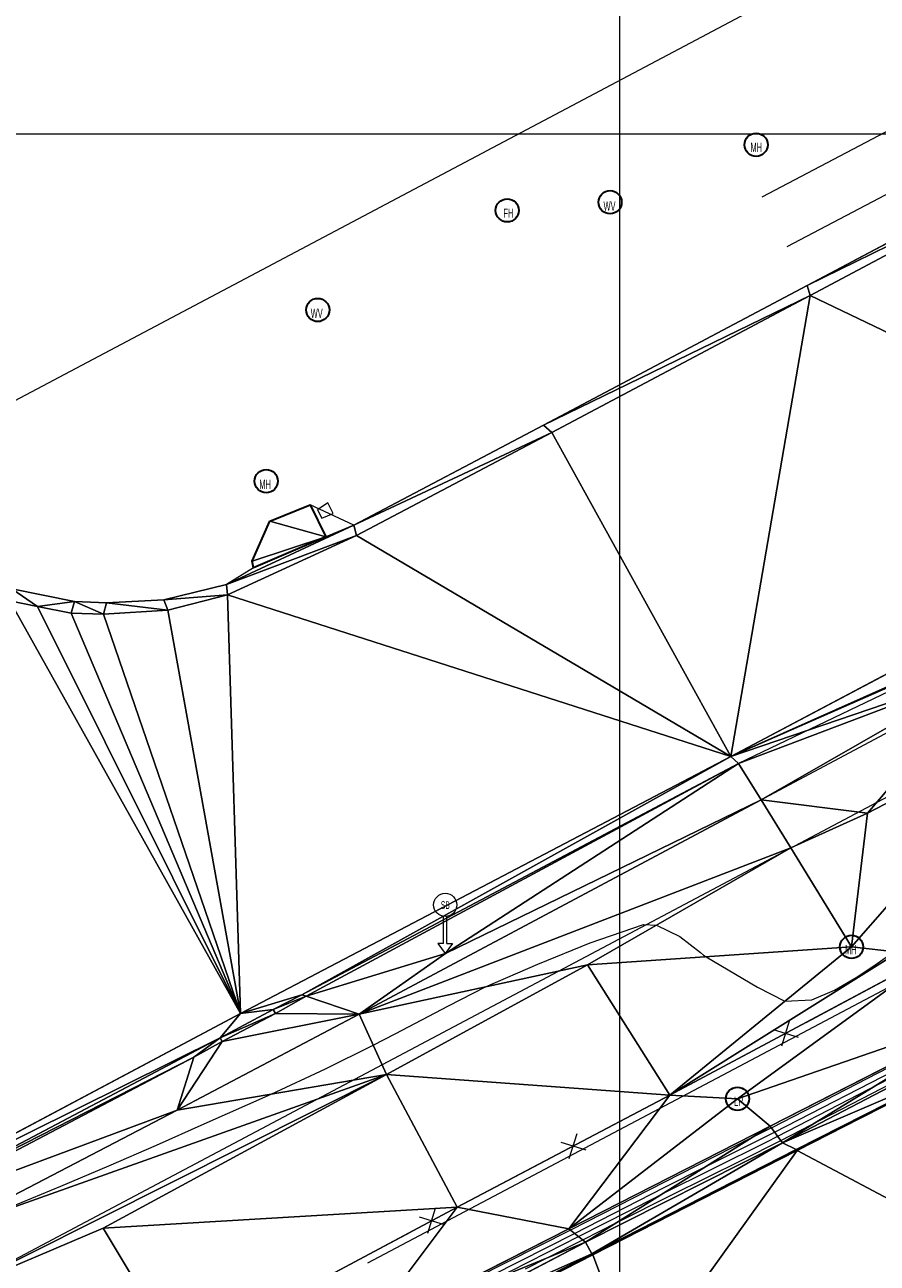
# Model space of a CAD drawing. Extents: x 79271 to 79617, y -3659238 to -3658956.
# Tile 19 of 29: x 79381 to 79408, y -3659037 to -3658996. Entities that reach past the tile are written whole.
import ezdxf
from ezdxf.enums import TextEntityAlignment as Align
from ezdxf.lldxf.tags import DXFTag

# ---------------------------------------------------------------- set-up
doc = ezdxf.new("R2010")
doc.units = 0
for name, color, linetype in [('3dFace', 7, 'Continuous'), ('BK', 7, 'Continuous'), ('BOTTOM_OF_RETAINING_WALL', 7, 'Continuous'), ('CODE', 7, 'Continuous'), ('ELP', 7, 'Continuous'), ('ERF_LINES', 7, 'Continuous'), ('ERF_POLYGONS', 7, 'Continuous'), ('ET', 7, 'Continuous'), ('FENCE', 7, 'Continuous'), ('FH', 7, 'Continuous'), ('GCONTOUR', 7, 'Continuous'), ('GRID', 7, 'Continuous'), ('MCONTOUR', 7, 'Continuous'), ('MH', 7, 'Continuous'), ('POLYLINES', 7, 'Continuous'), ('ROADS_SIGN_BOARD', 7, 'Continuous'), ('SP', 7, 'Continuous'), ('SW', 7, 'Continuous'), ('SWD', 7, 'Continuous'), ('TK', 7, 'Continuous'), ('TOP_OF_RETAINING_WALL', 7, 'Continuous'), ('WV', 7, 'Continuous')]:
    doc.layers.add(name, color=color, linetype=linetype)
doc.styles.add('Arial', font='arial.ttf', dxfattribs={"height": 1})
tags = doc.linetypes.add('DOTTED500', pattern=[1.2, 0.7, -0.5]).pattern_tags.tags
tags[6:7] = [DXFTag(74, 4), DXFTag(75, 0), DXFTag(340, '0'), DXFTag(46, 0.0), DXFTag(50, 0.0), DXFTag(44, 0.0), DXFTag(45, 0.0)]
tags[4:5] = [DXFTag(74, 4), DXFTag(75, 0), DXFTag(340, '0'), DXFTag(46, 0.0), DXFTag(50, 0.0), DXFTag(44, 0.0), DXFTag(45, 0.0)]
tags = doc.linetypes.add('SHORTDASH-DOT', pattern=[1.4, 0.75, -0.25, 0.15, -0.25]).pattern_tags.tags
tags[10:11] = [DXFTag(74, 4), DXFTag(75, 0), DXFTag(340, '0'), DXFTag(46, 0.0), DXFTag(50, 0.0), DXFTag(44, 0.0), DXFTag(45, 0.0)]
tags[8:9] = [DXFTag(74, 4), DXFTag(75, 0), DXFTag(340, '0'), DXFTag(46, 0.0), DXFTag(50, 0.0), DXFTag(44, 0.0), DXFTag(45, 0.0)]
tags[6:7] = [DXFTag(74, 4), DXFTag(75, 0), DXFTag(340, '0'), DXFTag(46, 0.0), DXFTag(50, 0.0), DXFTag(44, 0.0), DXFTag(45, 0.0)]
tags[4:5] = [DXFTag(74, 4), DXFTag(75, 0), DXFTag(340, '0'), DXFTag(46, 0.0), DXFTag(50, 0.0), DXFTag(44, 0.0), DXFTag(45, 0.0)]

msp = doc.modelspace()

# ---------------------------------------------------------------- linework, layer by layer
at = {"layer": '3dFace', "color": 142, "linetype": 'Continuous', "lineweight": 0, "transparency": 33554687}
for points in [[(79406.059, -3659004.912, 44.307), (79415.044, -3659000.505, 44.075), (79415.163, -3659000.088, 44.233), (79406.059, -3659004.912, 44.307)], [(79406.156, -3659005.229, 44.118), (79415.044, -3659000.505, 44.075), (79406.059, -3659004.912, 44.307), (79406.156, -3659005.229, 44.118)], [(79406.156, -3659005.229, 44.118), (79419.592, -3659011.674, 44.034), (79415.044, -3659000.505, 44.075), (79406.156, -3659005.229, 44.118)], [(79397.528, -3659009.426, 44.332), (79406.156, -3659005.229, 44.118), (79406.059, -3659004.912, 44.307), (79397.528, -3659009.426, 44.332)], [(79397.8, -3659009.662, 44.145), (79406.156, -3659005.229, 44.118), (79397.528, -3659009.426, 44.332), (79397.8, -3659009.662, 44.145)], [(79397.8, -3659009.662, 44.145), (79403.596, -3659020.141, 44.145), (79406.156, -3659005.229, 44.118), (79397.8, -3659009.662, 44.145)], [(79406.156, -3659005.229, 44.118), (79403.596, -3659020.141, 44.145), (79419.592, -3659011.674, 44.034), (79406.156, -3659005.229, 44.118)], [(79391.389, -3659012.657, 44.361), (79397.8, -3659009.662, 44.145), (79397.528, -3659009.426, 44.332), (79391.389, -3659012.657, 44.361)], [(79391.478, -3659012.993, 44.188), (79397.8, -3659009.662, 44.145), (79391.389, -3659012.657, 44.361), (79391.478, -3659012.993, 44.188)], [(79391.478, -3659012.993, 44.188), (79403.596, -3659020.141, 44.145), (79397.8, -3659009.662, 44.145), (79391.478, -3659012.993, 44.188)], [(79419.592, -3659011.674, 44.034), (79403.596, -3659020.141, 44.145), (79412.152, -3659016.327, 44.15), (79419.592, -3659011.674, 44.034)], [(79390.489, -3659013.041, 44.382), (79389.984, -3659012.001, 44.418), (79388.677, -3659012.535, 44.434), (79390.489, -3659013.041, 44.382)], [(79390.489, -3659013.041, 44.382), (79391.389, -3659012.657, 44.361), (79389.984, -3659012.001, 44.418), (79390.489, -3659013.041, 44.382)], [(79387.273, -3659014.579, 44.375), (79391.478, -3659012.993, 44.188), (79391.389, -3659012.657, 44.361), (79387.273, -3659014.579, 44.375)], [(79387.273, -3659014.579, 44.375), (79391.389, -3659012.657, 44.361), (79388.151, -3659014.044, 44.37), (79387.273, -3659014.579, 44.375)], [(79390.489, -3659013.041, 44.382), (79388.677, -3659012.535, 44.434), (79388.105, -3659013.83, 44.387), (79390.489, -3659013.041, 44.382)], [(79388.151, -3659014.044, 44.37), (79391.389, -3659012.657, 44.361), (79390.489, -3659013.041, 44.382), (79388.151, -3659014.044, 44.37)], [(79387.302, -3659014.92, 44.195), (79391.478, -3659012.993, 44.188), (79387.273, -3659014.579, 44.375), (79387.302, -3659014.92, 44.195)], [(79387.302, -3659014.92, 44.195), (79403.596, -3659020.141, 44.145), (79391.478, -3659012.993, 44.188), (79387.302, -3659014.92, 44.195)], [(79390.489, -3659013.041, 44.382), (79388.105, -3659013.83, 44.387), (79388.151, -3659014.044, 44.37), (79390.489, -3659013.041, 44.382)], [(79380.258, -3659015.107, 44.314), (79381.16, -3659015.291, 44.307), (79380.333, -3659014.717, 44.308), (79380.258, -3659015.107, 44.314)], [(79380.333, -3659014.717, 44.308), (79381.16, -3659015.291, 44.307), (79382.351, -3659015.137, 44.3), (79380.333, -3659014.717, 44.308)], [(79385.247, -3659015.079, 44.427), (79387.302, -3659014.92, 44.195), (79387.273, -3659014.579, 44.375), (79385.247, -3659015.079, 44.427)], [(79374.65, -3659035.405, 44.285), (79387.728, -3659028.462, 44.239), (79380.258, -3659015.107, 44.314), (79374.65, -3659035.405, 44.285)], [(79380.258, -3659015.107, 44.314), (79387.728, -3659028.462, 44.239), (79381.16, -3659015.291, 44.307), (79380.258, -3659015.107, 44.314)], [(79381.16, -3659015.291, 44.307), (79382.252, -3659015.505, 44.313), (79382.351, -3659015.137, 44.3), (79381.16, -3659015.291, 44.307)], [(79381.16, -3659015.291, 44.307), (79387.728, -3659028.462, 44.239), (79382.252, -3659015.505, 44.313), (79381.16, -3659015.291, 44.307)], [(79382.252, -3659015.505, 44.313), (79383.299, -3659015.539, 44.277), (79382.351, -3659015.137, 44.3), (79382.252, -3659015.505, 44.313)], [(79382.351, -3659015.137, 44.3), (79383.299, -3659015.539, 44.277), (79383.396, -3659015.18, 44.453), (79382.351, -3659015.137, 44.3)], [(79383.299, -3659015.539, 44.277), (79385.378, -3659015.41, 44.239), (79383.396, -3659015.18, 44.453), (79383.299, -3659015.539, 44.277)], [(79383.396, -3659015.18, 44.453), (79385.378, -3659015.41, 44.239), (79385.247, -3659015.079, 44.427), (79383.396, -3659015.18, 44.453)], [(79385.378, -3659015.41, 44.239), (79387.302, -3659014.92, 44.195), (79385.247, -3659015.079, 44.427), (79385.378, -3659015.41, 44.239)], [(79387.728, -3659028.462, 44.239), (79387.302, -3659014.92, 44.195), (79385.378, -3659015.41, 44.239), (79387.728, -3659028.462, 44.239)], [(79387.728, -3659028.462, 44.239), (79403.596, -3659020.141, 44.145), (79387.302, -3659014.92, 44.195), (79387.728, -3659028.462, 44.239)], [(79382.252, -3659015.505, 44.313), (79387.728, -3659028.462, 44.239), (79383.299, -3659015.539, 44.277), (79382.252, -3659015.505, 44.313)], [(79387.728, -3659028.462, 44.239), (79385.378, -3659015.41, 44.239), (79383.299, -3659015.539, 44.277), (79387.728, -3659028.462, 44.239)], [(79412.152, -3659016.327, 44.15), (79403.596, -3659020.141, 44.145), (79412.154, -3659016.38, 44.327), (79412.152, -3659016.327, 44.15)], [(79403.596, -3659020.141, 44.145), (79412.05, -3659017.264, 44.403), (79412.154, -3659016.38, 44.327), (79403.596, -3659020.141, 44.145)], [(79403.837, -3659020.375, 44.325), (79412.05, -3659017.264, 44.403), (79403.596, -3659020.141, 44.145), (79403.837, -3659020.375, 44.325)], [(79404.575, -3659021.543, 44.368), (79412.05, -3659017.264, 44.403), (79403.837, -3659020.375, 44.325), (79404.575, -3659021.543, 44.368)], [(79404.575, -3659021.543, 44.368), (79408.017, -3659021.983, 44.484), (79412.05, -3659017.264, 44.403), (79404.575, -3659021.543, 44.368)], [(79408.017, -3659021.983, 44.484), (79414.018, -3659018.867, 44.394), (79412.05, -3659017.264, 44.403), (79408.017, -3659021.983, 44.484)], [(79408.017, -3659021.983, 44.484), (79407.497, -3659026.305, 44.419), (79414.018, -3659018.867, 44.394), (79408.017, -3659021.983, 44.484)], [(79407.497, -3659026.305, 44.419), (79409.015, -3659026.472, 44.508), (79414.018, -3659018.867, 44.394), (79407.497, -3659026.305, 44.419)], [(79389.708, -3659027.861, 44.413), (79403.596, -3659020.141, 44.145), (79387.728, -3659028.462, 44.239), (79389.708, -3659027.861, 44.413)], [(79389.708, -3659027.861, 44.413), (79403.837, -3659020.375, 44.325), (79403.596, -3659020.141, 44.145), (79389.708, -3659027.861, 44.413)], [(79389.854, -3659027.901, 44.422), (79403.837, -3659020.375, 44.325), (79389.708, -3659027.861, 44.413), (79389.854, -3659027.901, 44.422)], [(79403.837, -3659020.375, 44.325), (79389.854, -3659027.901, 44.422), (79394.356, -3659026.522, 44.483), (79403.837, -3659020.375, 44.325)], [(79403.837, -3659020.375, 44.325), (79394.356, -3659026.522, 44.483), (79404.575, -3659021.543, 44.368), (79403.837, -3659020.375, 44.325)], [(79404.575, -3659021.543, 44.368), (79394.356, -3659026.522, 44.483), (79391.563, -3659028.483, 44.418), (79404.575, -3659021.543, 44.368)], [(79404.575, -3659021.543, 44.368), (79391.563, -3659028.483, 44.418), (79405.537, -3659023.096, 44.371), (79404.575, -3659021.543, 44.368)], [(79405.537, -3659023.096, 44.371), (79408.017, -3659021.983, 44.484), (79404.575, -3659021.543, 44.368), (79405.537, -3659023.096, 44.371)], [(79408.017, -3659021.983, 44.484), (79405.537, -3659023.096, 44.371), (79407.497, -3659026.305, 44.419), (79408.017, -3659021.983, 44.484)], [(79405.537, -3659023.096, 44.371), (79391.563, -3659028.483, 44.418), (79398.957, -3659026.887, 44.566), (79405.537, -3659023.096, 44.371)], [(79398.957, -3659026.887, 44.566), (79407.497, -3659026.305, 44.419), (79405.537, -3659023.096, 44.371), (79398.957, -3659026.887, 44.566)], [(79394.356, -3659026.522, 44.483), (79389.854, -3659027.901, 44.422), (79391.563, -3659028.483, 44.418), (79394.356, -3659026.522, 44.483)], [(79398.957, -3659026.887, 44.566), (79401.617, -3659031.098, 44.64), (79407.497, -3659026.305, 44.419), (79398.957, -3659026.887, 44.566)], [(79401.617, -3659031.098, 44.64), (79409.015, -3659026.472, 44.508), (79407.497, -3659026.305, 44.419), (79401.617, -3659031.098, 44.64)], [(79410.467, -3659026.381, 44.539), (79401.617, -3659031.098, 44.64), (79403.807, -3659031.219, 44.631), (79410.467, -3659026.381, 44.539)], [(79401.617, -3659031.098, 44.64), (79410.467, -3659026.381, 44.539), (79409.015, -3659026.472, 44.508), (79401.617, -3659031.098, 44.64)], [(79410.467, -3659026.381, 44.539), (79403.807, -3659031.219, 44.631), (79412.449, -3659028.234, 44.611), (79410.467, -3659026.381, 44.539)], [(79391.563, -3659028.483, 44.418), (79392.448, -3659030.432, 44.577), (79398.957, -3659026.887, 44.566), (79391.563, -3659028.483, 44.418)], [(79392.448, -3659030.432, 44.577), (79401.617, -3659031.098, 44.64), (79398.957, -3659026.887, 44.566), (79392.448, -3659030.432, 44.577)], [(79389.708, -3659027.861, 44.413), (79387.728, -3659028.462, 44.239), (79388.789, -3659028.331, 44.215), (79389.708, -3659027.861, 44.413)], [(79388.789, -3659028.331, 44.215), (79389.854, -3659027.901, 44.422), (79389.708, -3659027.861, 44.413), (79388.789, -3659028.331, 44.215)], [(79388.86, -3659028.457, 44.227), (79389.854, -3659027.901, 44.422), (79388.789, -3659028.331, 44.215), (79388.86, -3659028.457, 44.227)], [(79388.86, -3659028.457, 44.227), (79391.563, -3659028.483, 44.418), (79389.854, -3659027.901, 44.422), (79388.86, -3659028.457, 44.227)], [(79374.65, -3659035.405, 44.285), (79387.071, -3659029.244, 44.224), (79387.728, -3659028.462, 44.239), (79374.65, -3659035.405, 44.285)], [(79385.674, -3659031.588, 44.437), (79391.563, -3659028.483, 44.418), (79387.138, -3659029.369, 44.252), (79385.674, -3659031.588, 44.437)], [(79385.674, -3659031.588, 44.437), (79392.448, -3659030.432, 44.577), (79391.563, -3659028.483, 44.418), (79385.674, -3659031.588, 44.437)], [(79387.071, -3659029.244, 44.224), (79388.86, -3659028.457, 44.227), (79388.789, -3659028.331, 44.215), (79387.071, -3659029.244, 44.224)], [(79387.071, -3659029.244, 44.224), (79388.789, -3659028.331, 44.215), (79387.728, -3659028.462, 44.239), (79387.071, -3659029.244, 44.224)], [(79387.138, -3659029.369, 44.252), (79388.86, -3659028.457, 44.227), (79387.071, -3659029.244, 44.224), (79387.138, -3659029.369, 44.252)], [(79387.138, -3659029.369, 44.252), (79391.563, -3659028.483, 44.418), (79388.86, -3659028.457, 44.227), (79387.138, -3659029.369, 44.252)], [(79412.449, -3659028.234, 44.611), (79403.807, -3659031.219, 44.631), (79404.865, -3659032.101, 44.71), (79412.449, -3659028.234, 44.611)], [(79412.449, -3659028.234, 44.611), (79404.865, -3659032.101, 44.71), (79405.267, -3659032.64, 42.738), (79412.449, -3659028.234, 44.611)], [(79412.449, -3659028.234, 44.611), (79405.267, -3659032.64, 42.738), (79412.685, -3659028.772, 42.846), (79412.449, -3659028.234, 44.611)], [(79412.685, -3659028.772, 42.846), (79405.267, -3659032.64, 42.738), (79410.853, -3659030.245, 42.791), (79412.685, -3659028.772, 42.846)], [(79376.284, -3659034.936, 44.477), (79387.071, -3659029.244, 44.224), (79374.65, -3659035.405, 44.285), (79376.284, -3659034.936, 44.477)], [(79376.284, -3659034.936, 44.477), (79386.22, -3659029.872, 44.437), (79387.071, -3659029.244, 44.224), (79376.284, -3659034.936, 44.477)], [(79387.071, -3659029.244, 44.224), (79386.22, -3659029.872, 44.437), (79387.138, -3659029.369, 44.252), (79387.071, -3659029.244, 44.224)], [(79385.674, -3659031.588, 44.437), (79387.138, -3659029.369, 44.252), (79386.22, -3659029.872, 44.437), (79385.674, -3659031.588, 44.437)], [(79376.335, -3659035.065, 44.488), (79386.22, -3659029.872, 44.437), (79376.284, -3659034.936, 44.477), (79376.335, -3659035.065, 44.488)], [(79376.335, -3659035.065, 44.488), (79385.674, -3659031.588, 44.437), (79386.22, -3659029.872, 44.437), (79376.335, -3659035.065, 44.488)], [(79385.674, -3659031.588, 44.437), (79378.076, -3659035.55, 44.506), (79392.448, -3659030.432, 44.577), (79385.674, -3659031.588, 44.437)], [(79378.076, -3659035.55, 44.506), (79378.484, -3659037.442, 44.509), (79392.448, -3659030.432, 44.577), (79378.076, -3659035.55, 44.506)], [(79392.448, -3659030.432, 44.577), (79378.484, -3659037.442, 44.509), (79383.279, -3659035.407, 44.664), (79392.448, -3659030.432, 44.577)], [(79383.279, -3659035.407, 44.664), (79394.732, -3659034.728, 44.671), (79392.448, -3659030.432, 44.577), (79383.279, -3659035.407, 44.664)], [(79392.448, -3659030.432, 44.577), (79394.732, -3659034.728, 44.671), (79401.617, -3659031.098, 44.64), (79392.448, -3659030.432, 44.577)], [(79410.853, -3659030.245, 42.791), (79405.267, -3659032.64, 42.738), (79405.701, -3659032.861, 42.69), (79410.853, -3659030.245, 42.791)], [(79410.853, -3659030.245, 42.791), (79405.701, -3659032.861, 42.69), (79410.854, -3659030.284, 42.622), (79410.853, -3659030.245, 42.791)], [(79410.854, -3659030.284, 42.622), (79405.701, -3659032.861, 42.69), (79405.733, -3659032.897, 42.569), (79410.854, -3659030.284, 42.622)], [(79405.733, -3659032.897, 42.569), (79413.784, -3659037.158, 42.658), (79410.854, -3659030.284, 42.622), (79405.733, -3659032.897, 42.569)], [(79394.732, -3659034.728, 44.671), (79398.347, -3659035.43, 44.709), (79401.617, -3659031.098, 44.64), (79394.732, -3659034.728, 44.671)], [(79401.617, -3659031.098, 44.64), (79398.347, -3659035.43, 44.709), (79403.807, -3659031.219, 44.631), (79401.617, -3659031.098, 44.64)], [(79403.807, -3659031.219, 44.631), (79398.347, -3659035.43, 44.709), (79404.865, -3659032.101, 44.71), (79403.807, -3659031.219, 44.631)], [(79378.076, -3659035.55, 44.506), (79385.674, -3659031.588, 44.437), (79376.335, -3659035.065, 44.488), (79378.076, -3659035.55, 44.506)], [(79404.865, -3659032.101, 44.71), (79398.347, -3659035.43, 44.709), (79398.89, -3659035.854, 42.652), (79404.865, -3659032.101, 44.71)], [(79404.865, -3659032.101, 44.71), (79398.89, -3659035.854, 42.652), (79405.267, -3659032.64, 42.738), (79404.865, -3659032.101, 44.71)], [(79405.267, -3659032.64, 42.738), (79398.89, -3659035.854, 42.652), (79399.097, -3659036.239, 42.649), (79405.267, -3659032.64, 42.738)], [(79405.267, -3659032.64, 42.738), (79399.097, -3659036.239, 42.649), (79405.701, -3659032.861, 42.69), (79405.267, -3659032.64, 42.738)], [(79405.701, -3659032.861, 42.69), (79399.097, -3659036.239, 42.649), (79399.124, -3659036.272, 42.52), (79405.701, -3659032.861, 42.69)], [(79405.701, -3659032.861, 42.69), (79399.124, -3659036.272, 42.52), (79405.733, -3659032.897, 42.569), (79405.701, -3659032.861, 42.69)], [(79399.124, -3659036.272, 42.52), (79400.575, -3659040.091, 42.517), (79405.733, -3659032.897, 42.569), (79399.124, -3659036.272, 42.52)], [(79405.733, -3659032.897, 42.569), (79400.575, -3659040.091, 42.517), (79413.784, -3659037.158, 42.658), (79405.733, -3659032.897, 42.569)], [(79383.279, -3659035.407, 44.664), (79385.752, -3659039.521, 44.621), (79394.732, -3659034.728, 44.671), (79383.279, -3659035.407, 44.664)], [(79385.752, -3659039.521, 44.621), (79391.658, -3659038.826, 44.685), (79394.732, -3659034.728, 44.671), (79385.752, -3659039.521, 44.621)], [(79394.732, -3659034.728, 44.671), (79391.658, -3659038.826, 44.685), (79398.347, -3659035.43, 44.709), (79394.732, -3659034.728, 44.671)], [(79378.484, -3659037.442, 44.509), (79385.752, -3659039.521, 44.621), (79383.279, -3659035.407, 44.664), (79378.484, -3659037.442, 44.509)], [(79391.658, -3659038.826, 44.685), (79398.89, -3659035.854, 42.652), (79398.347, -3659035.43, 44.709), (79391.658, -3659038.826, 44.685)], [(79392.7, -3659039.087, 42.589), (79398.89, -3659035.854, 42.652), (79391.658, -3659038.826, 44.685), (79392.7, -3659039.087, 42.589)], [(79392.7, -3659039.087, 42.589), (79399.097, -3659036.239, 42.649), (79398.89, -3659035.854, 42.652), (79392.7, -3659039.087, 42.589)], [(79392.328, -3659039.694, 42.582), (79399.124, -3659036.272, 42.52), (79399.097, -3659036.239, 42.649), (79392.328, -3659039.694, 42.582)], [(79392.328, -3659039.694, 42.582), (79399.097, -3659036.239, 42.649), (79392.7, -3659039.087, 42.589), (79392.328, -3659039.694, 42.582)], [(79392.359, -3659039.732, 42.466), (79399.124, -3659036.272, 42.52), (79392.328, -3659039.694, 42.582), (79392.359, -3659039.732, 42.466)], [(79392.359, -3659039.732, 42.466), (79400.575, -3659040.091, 42.517), (79399.124, -3659036.272, 42.52), (79392.359, -3659039.732, 42.466)]]:
    msp.add_3dface(points, dxfattribs=at)
at = {"layer": 'BK', "color": 9, "linetype": 'DOTTED500', "lineweight": 9, "transparency": 33554687}
for p, q in [((79410.854, -3659030.284, 42.522), (79405.733, -3659032.897, 42.469)), ((79405.733, -3659032.897, 42.469), (79399.124, -3659036.272, 42.42)), ((79399.124, -3659036.272, 42.42), (79392.359, -3659039.732, 42.366))]:
    msp.add_line(p, q, dxfattribs=at)
at = {"layer": 'BOTTOM_OF_RETAINING_WALL', "color": 253, "linetype": 'DOTTED500', "lineweight": 9, "transparency": 33554687}
for p, q in [((79412.685, -3659028.772, 42.746), (79405.267, -3659032.64, 42.638)), ((79398.89, -3659035.854, 42.552), (79405.267, -3659032.64, 42.638)), ((79392.7, -3659039.087, 42.489), (79398.89, -3659035.854, 42.552))]:
    msp.add_line(p, q, dxfattribs=at)
at = {"layer": 'ELP', "color": 1, "linetype": 'Continuous', "lineweight": 30, "transparency": 33554687}
msp.add_circle((79403.807, -3659031.219, 44.88), 0.375, dxfattribs=at)
at = {"layer": 'ERF_LINES', "color": 9, "linetype": 'DOTTED500', "lineweight": 9, "transparency": 33554687}
msp.add_line((79348.976, -3659025.289), (79404.653, -3658995.806), dxfattribs=at)
at = {"layer": 'ERF_LINES', "color": 9, "linetype": 'Continuous', "lineweight": 9, "transparency": 33554687}
msp.add_line((79453.5, -3659003.886), (79391.837, -3659036.539), dxfattribs=at)
at = {"layer": 'ERF_POLYGONS', "color": 9, "linetype": 'Continuous', "lineweight": 9, "transparency": 33554687}
for p, q in [((79406.156, -3659005.229, 44.118), (79415.044, -3659000.505, 44.075)), ((79390.549, -3659011.942, 44.425), (79390.216, -3659012.171, 44.395)), ((79390.725, -3659012.28, 44.401), (79390.549, -3659011.942, 44.425)), ((79390.216, -3659012.171, 44.395), (79390.358, -3659012.434, 44.425)), ((79390.358, -3659012.434, 44.425), (79390.725, -3659012.28, 44.401))]:
    msp.add_line(p, q, dxfattribs=at)
at = {"layer": 'ET', "color": 251, "linetype": 'Continuous', "lineweight": 9, "transparency": 33554687}
for p, q in [((79406.156, -3659005.229, 44.118), (79397.8, -3659009.662, 44.145)), ((79397.8, -3659009.662, 44.145), (79391.478, -3659012.993, 44.188)), ((79403.596, -3659020.141, 44.145), (79419.592, -3659011.674, 44.034)), ((79391.478, -3659012.993, 44.188), (79387.302, -3659014.92, 44.195)), ((79381.16, -3659015.291, 44.307), (79380.258, -3659015.107, 44.314)), ((79381.16, -3659015.291, 44.307), (79382.252, -3659015.505, 44.313)), ((79387.302, -3659014.92, 44.195), (79385.378, -3659015.41, 44.239)), ((79382.252, -3659015.505, 44.313), (79383.299, -3659015.539, 44.277)), ((79383.299, -3659015.539, 44.277), (79385.378, -3659015.41, 44.239)), ((79403.596, -3659020.141, 44.145), (79387.728, -3659028.462, 44.239)), ((79374.65, -3659035.405, 44.285), (79387.728, -3659028.462, 44.239))]:
    msp.add_line(p, q, dxfattribs=at)
at = {"layer": 'FENCE', "color": 1, "linetype": 'Continuous', "lineweight": 9, "transparency": 33554687}
for p, q in [((79406.029, -3659028.746, 44.454), (79409.118, -3659027.1, 44.54)), ((79405.244, -3659029.505, 44.497), (79405.491, -3659028.693, 44.54)), ((79404.962, -3659028.975, 44.497), (79405.773, -3659029.223, 44.54)), ((79401.617, -3659031.098, 44.505), (79404.706, -3659029.452, 44.54)), ((79399.155, -3659032.396, 44.537), (79401.617, -3659031.098, 44.571)), ((79398.366, -3659033.151, 44.554), (79398.617, -3659032.341, 44.571)), ((79398.086, -3659032.62, 44.554), (79398.897, -3659032.871, 44.571)), ((79394.732, -3659034.728, 44.557), (79397.828, -3659033.096, 44.571)), ((79393.789, -3659035.571, 44.566), (79394.036, -3659034.76, 44.521)), ((79394.574, -3659034.812, 44.587), (79394.732, -3659034.728, 44.521)), ((79393.506, -3659035.042, 44.566), (79394.318, -3659035.289, 44.521)), ((79390.163, -3659037.167, 44.563), (79393.251, -3659035.519, 44.521))]:
    msp.add_line(p, q, dxfattribs=at)
at = {"layer": 'FH', "color": 1, "linetype": 'Continuous', "lineweight": 30, "transparency": 33554687}
msp.add_circle((79396.356, -3659002.478, 42.374), 0.375, dxfattribs=at)
at = {"layer": 'GCONTOUR', "color": 9, "linetype": 'Continuous', "lineweight": 9}
for points, elevation in [([(79380.354, -3659034.697), (79381.911, -3659034.049), (79383.462, -3659033.388), (79385.009, -3659032.715), (79386.552, -3659032.034), (79388.721, -3659031.068), (79390.472, -3659030.253), (79392.019, -3659029.488), (79392.728, -3659029.12), (79394.452, -3659028.214), (79395.658, -3659027.599), (79397.342, -3659026.869), (79399.037, -3659026.171), (79400.771, -3659025.577), (79401.185, -3659025.603), (79401.944, -3659025.972), (79402.607, -3659026.49), (79402.704, -3659026.569), (79402.793, -3659026.626), (79404.454, -3659027.609), (79405.343, -3659028.061), (79406.209, -3659028.022), (79406.947, -3659027.703), (79407.648, -3659027.299), (79408.327, -3659026.848), (79408.878, -3659026.457)], 44.5), ([(79412.464, -3659028.268), (79404.915, -3659032.155), (79404.908, -3659032.158), (79404.255, -3659032.484), (79402.483, -3659033.385), (79398.402, -3659035.473), (79393.264, -3659038.071)], 44.5), ([(79395.873, -3659037.094), (79397.647, -3659036.195), (79398.666, -3659035.679), (79401.149, -3659034.408), (79401.352, -3659034.308), (79404.734, -3659032.623), (79405.109, -3659032.433), (79412.004, -3659028.875)], 43.5)]:
    msp.add_lwpolyline(points, dxfattribs=dict(at, elevation=elevation))
at = {"layer": 'GRID', "color": 142, "linetype": 'Continuous', "lineweight": 9, "transparency": 33554687}
for p, q in [((79400, -3659238.285), (79400, -3658956.285)), ((79272.283, -3659000), (79617.283, -3659000))]:
    msp.add_line(p, q, dxfattribs=at)
at = {"layer": 'MCONTOUR', "color": 9, "linetype": 'Continuous', "lineweight": 9}
for points, elevation in [([(79395.868, -3659036.924), (79398.534, -3659035.576), (79401.434, -3659034.092), (79402.781, -3659033.407), (79402.804, -3659033.396), (79405.006, -3659032.297), (79413.566, -3659027.904)], 44), ([(79396.952, -3659036.723), (79397.652, -3659036.363), (79398.798, -3659035.782), (79399.9, -3659035.219), (79401.679, -3659034.33), (79403.946, -3659033.205), (79405.212, -3659032.569), (79411.096, -3659029.531)], 43)]:
    msp.add_lwpolyline(points, dxfattribs=dict(at, elevation=elevation))
at = {"layer": 'MH', "color": 30, "linetype": 'Continuous', "lineweight": 30, "transparency": 33554687}
for centre in [(79404.41, -3659000.356), (79388.559, -3659011.238), (79407.497, -3659026.305, 44.419)]:
    msp.add_circle(centre, 0.375, dxfattribs=at)
at = {"layer": 'POLYLINES', "color": 151, "linetype": 'Continuous', "lineweight": 9, "transparency": 33554687}
for p, q in [((79415.163, -3659000.088, 44.233), (79406.059, -3659004.912, 44.307)), ((79415.163, -3659000.088, 44.233), (79406.059, -3659004.912, 44.307)), ((79415.163, -3659000.088, 44.233), (79406.059, -3659004.912, 44.307)), ((79406.059, -3659004.912, 44.307), (79397.528, -3659009.426, 44.332)), ((79406.059, -3659004.912, 44.307), (79397.528, -3659009.426, 44.332)), ((79406.059, -3659004.912, 44.307), (79397.528, -3659009.426, 44.332)), ((79397.528, -3659009.426, 44.332), (79391.389, -3659012.657, 44.361)), ((79397.528, -3659009.426, 44.332), (79391.389, -3659012.657, 44.361)), ((79397.528, -3659009.426, 44.332), (79391.389, -3659012.657, 44.361)), ((79389.984, -3659012.001, 44.418), (79388.677, -3659012.535, 44.434)), ((79389.984, -3659012.001, 44.418), (79388.677, -3659012.535, 44.434)), ((79389.984, -3659012.001, 44.418), (79388.677, -3659012.535, 44.434)), ((79391.389, -3659012.657, 44.361), (79389.984, -3659012.001, 44.418)), ((79391.389, -3659012.657, 44.361), (79389.984, -3659012.001, 44.418)), ((79391.389, -3659012.657, 44.361), (79389.984, -3659012.001, 44.418)), ((79388.677, -3659012.535, 44.434), (79388.105, -3659013.83, 44.387)), ((79388.677, -3659012.535, 44.434), (79388.105, -3659013.83, 44.387)), ((79388.677, -3659012.535, 44.434), (79388.105, -3659013.83, 44.387)), ((79388.151, -3659014.044, 44.37), (79387.273, -3659014.579, 44.375)), ((79388.151, -3659014.044, 44.37), (79387.273, -3659014.579, 44.375)), ((79388.151, -3659014.044, 44.37), (79387.273, -3659014.579, 44.375)), ((79388.105, -3659013.83, 44.387), (79388.151, -3659014.044, 44.37)), ((79388.105, -3659013.83, 44.387), (79388.151, -3659014.044, 44.37)), ((79388.105, -3659013.83, 44.387), (79388.151, -3659014.044, 44.37)), ((79382.351, -3659015.137, 44.3), (79380.333, -3659014.717, 44.308)), ((79382.351, -3659015.137, 44.3), (79380.333, -3659014.717, 44.308)), ((79382.351, -3659015.137, 44.3), (79380.333, -3659014.717, 44.308)), ((79387.273, -3659014.579, 44.375), (79385.247, -3659015.079, 44.427)), ((79387.273, -3659014.579, 44.375), (79385.247, -3659015.079, 44.427)), ((79387.273, -3659014.579, 44.375), (79385.247, -3659015.079, 44.427)), ((79383.396, -3659015.18, 44.453), (79382.351, -3659015.137, 44.3)), ((79383.396, -3659015.18, 44.453), (79382.351, -3659015.137, 44.3)), ((79383.396, -3659015.18, 44.453), (79382.351, -3659015.137, 44.3)), ((79385.247, -3659015.079, 44.427), (79383.396, -3659015.18, 44.453)), ((79385.247, -3659015.079, 44.427), (79383.396, -3659015.18, 44.453)), ((79385.247, -3659015.079, 44.427), (79383.396, -3659015.18, 44.453))]:
    msp.add_line(p, q, dxfattribs=at)
at = {"layer": 'POLYLINES', "color": 18, "linetype": 'Continuous', "lineweight": 9, "transparency": 33554687}
for p, q in [((79415.163, -3659000.088, 44.233), (79406.059, -3659004.912, 44.307)), ((79406.059, -3659004.912, 44.307), (79397.528, -3659009.426, 44.332)), ((79397.528, -3659009.426, 44.332), (79391.389, -3659012.657, 44.361)), ((79389.984, -3659012.001, 44.418), (79388.677, -3659012.535, 44.434)), ((79391.389, -3659012.657, 44.361), (79389.984, -3659012.001, 44.418)), ((79388.677, -3659012.535, 44.434), (79388.105, -3659013.83, 44.387)), ((79388.151, -3659014.044, 44.37), (79387.273, -3659014.579, 44.375)), ((79388.105, -3659013.83, 44.387), (79388.151, -3659014.044, 44.37)), ((79382.351, -3659015.137, 44.3), (79380.333, -3659014.717, 44.308)), ((79387.273, -3659014.579, 44.375), (79385.247, -3659015.079, 44.427)), ((79383.396, -3659015.18, 44.453), (79382.351, -3659015.137, 44.3)), ((79385.247, -3659015.079, 44.427), (79383.396, -3659015.18, 44.453))]:
    msp.add_line(p, q, dxfattribs=at)
at = {"layer": 'SP', "color": 18, "linetype": 'Continuous', "lineweight": 9, "transparency": 33554687}
for p, q in [((79394.291, -3659026.2), (79394.291, -3659025.317)), ((79394.406, -3659026.2), (79394.406, -3659025.317)), ((79394.291, -3659026.2), (79394.115, -3659026.2)), ((79394.115, -3659026.2), (79394.351, -3659026.515)), ((79394.582, -3659026.2), (79394.351, -3659026.515)), ((79394.406, -3659026.2), (79394.582, -3659026.2))]:
    msp.add_line(p, q, dxfattribs=at)
msp.add_circle((79394.35, -3659024.946, 44.2), 0.375, dxfattribs=at)
at = {"layer": 'SW', "color": 8, "linetype": 'SHORTDASH-DOT', "lineweight": 9, "transparency": 33554687}
for p, q in [((79404.606, -3659002.038, 44.333), (79413.927, -3658997.142, 44.31)), ((79414.653, -3658998.798, 44.27), (79405.4, -3659003.657, 44.319)), ((79391.563, -3659028.483, 44.418), (79415.293, -3659015.827, 44.368)), ((79378.484, -3659037.442, 44.509), (79418.356, -3659016.298, 44.371)), ((79388.86, -3659028.457, 44.227), (79389.854, -3659027.901, 44.413)), ((79389.854, -3659027.901, 44.413), (79391.563, -3659028.483, 44.418)), ((79387.138, -3659029.369, 44.252), (79388.86, -3659028.457, 44.227)), ((79386.22, -3659029.872, 44.437), (79387.138, -3659029.369, 44.252)), ((79385.674, -3659031.588, 44.437), (79386.22, -3659029.872, 44.437)), ((79378.076, -3659035.55, 44.506), (79385.674, -3659031.588, 44.437))]:
    msp.add_line(p, q, dxfattribs=at)
at = {"layer": 'SWD', "color": 142, "linetype": 'DOTTED500', "lineweight": 30, "transparency": 33554687}
for p, q in [((79388.677, -3659012.535, 44.434), (79389.984, -3659012.001, 44.418)), ((79389.984, -3659012.001, 44.418), (79390.489, -3659013.041, 44.382)), ((79388.105, -3659013.83, 44.387), (79388.677, -3659012.535, 44.434)), ((79390.489, -3659013.041, 44.382), (79388.151, -3659014.044, 44.37)), ((79388.151, -3659014.044, 44.37), (79388.105, -3659013.83, 44.387))]:
    msp.add_line(p, q, dxfattribs=at)
at = {"layer": 'TK', "color": 55, "linetype": 'Continuous', "lineweight": 9, "transparency": 33554687}
for p, q in [((79406.059, -3659004.912, 44.307), (79415.163, -3659000.088, 44.233)), ((79397.528, -3659009.426, 44.332), (79406.059, -3659004.912, 44.307)), ((79391.389, -3659012.657, 44.361), (79397.528, -3659009.426, 44.332)), ((79387.273, -3659014.579, 44.375), (79391.389, -3659012.657, 44.361)), ((79380.333, -3659014.717, 44.308), (79382.351, -3659015.137, 44.3)), ((79385.247, -3659015.079, 44.427), (79387.273, -3659014.579, 44.375)), ((79382.351, -3659015.137, 44.3), (79383.396, -3659015.18, 44.453)), ((79383.396, -3659015.18, 44.453), (79385.247, -3659015.079, 44.427)), ((79412.154, -3659016.38, 44.227), (79403.837, -3659020.375, 44.325)), ((79403.837, -3659020.375, 44.325), (79389.708, -3659027.861, 44.413)), ((79389.708, -3659027.861, 44.413), (79388.789, -3659028.331, 44.215)), ((79388.789, -3659028.331, 44.215), (79387.071, -3659029.244, 44.224)), ((79387.071, -3659029.244, 44.224), (79376.284, -3659034.936, 44.477)), ((79410.853, -3659030.245, 42.691), (79405.701, -3659032.861, 42.59)), ((79405.701, -3659032.861, 42.59), (79399.097, -3659036.239, 42.549)), ((79399.097, -3659036.239, 42.549), (79392.328, -3659039.694, 42.482))]:
    msp.add_line(p, q, dxfattribs=at)
at = {"layer": 'TOP_OF_RETAINING_WALL', "color": 253, "linetype": 'Continuous', "lineweight": 9, "transparency": 33554687}
for p, q in [((79404.865, -3659032.101, 44.61), (79412.449, -3659028.234, 44.511)), ((79398.347, -3659035.43, 44.609), (79404.865, -3659032.101, 44.61)), ((79391.658, -3659038.826, 44.585), (79398.347, -3659035.43, 44.609))]:
    msp.add_line(p, q, dxfattribs=at)
at = {"layer": 'WV', "color": 151, "linetype": 'Continuous', "lineweight": 30, "transparency": 33554687}
for centre in [(79399.684, -3659002.214), (79390.227, -3659005.701)]:
    msp.add_circle(centre, 0.375, dxfattribs=at)

# ---------------------------------------------------------------- texts
at = {"layer": 'CODE', "color": 8, "transparency": 33554687, "style": 'Arial', "width": 0.5}
for s, p in [('MH', (79404.415, -3659000.443, 44.5)), ('FH', (79396.395, -3659002.568, 44.5)), ('WV', (79399.667, -3659002.338, 44.5)), ('WV', (79390.193, -3659005.808, 44.5)), ('MH', (79388.521, -3659011.338, 44.5)), ('MH', (79407.471, -3659026.396, 44.427)), ('LP', (79403.845, -3659031.299, 44.636))]:
    msp.add_text(s, height=0.3, dxfattribs=at).set_placement(p, align=Align.MIDDLE_CENTER)
at = {"layer": 'ROADS_SIGN_BOARD', "color": 8, "transparency": 33554687, "style": 'Arial', "width": 0.5}
msp.add_text('SB', height=0.25, dxfattribs=at).set_placement((79394.354, -3659025.153, 44.27), align=Align.BOTTOM_CENTER)

doc.saveas('drawing.dxf')
